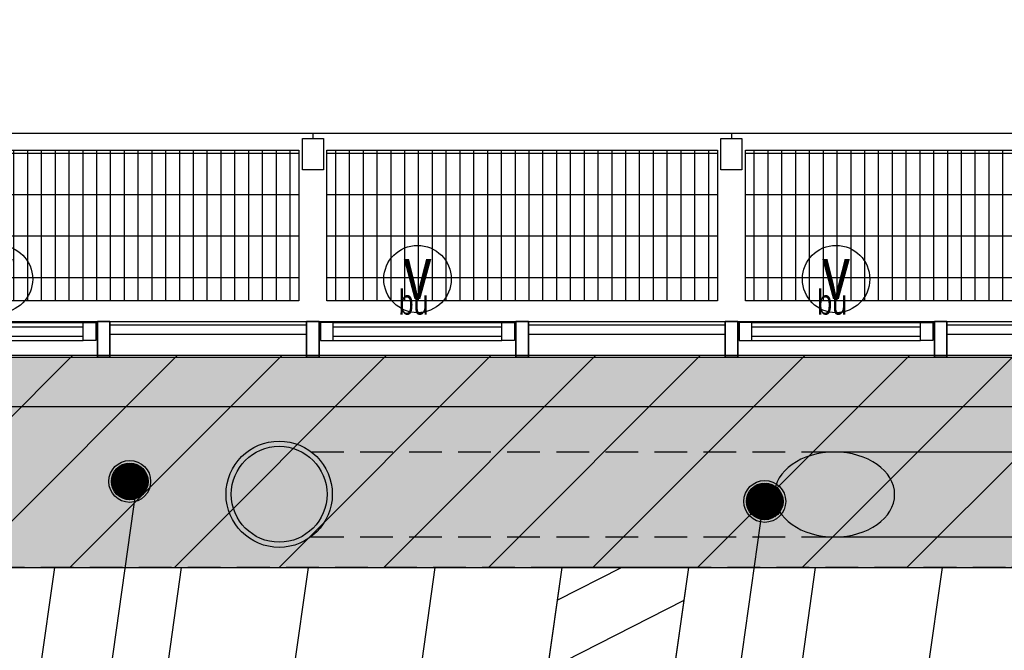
# Model space of a CAD drawing. Header units: millimetres. Extents: x -4107 to 114693, y -37499 to 54671.
# Tile 26 of 156: x 35820 to 40525, y 35699 to 38713. Entities that reach past the tile are written whole.
import ezdxf
from ezdxf.enums import TextEntityAlignment as Align

# ---------------------------------------------------------------- set-up
doc = ezdxf.new("R2010")
doc.units = ezdxf.units.MM
doc.header["$LTSCALE"] = 50
doc.linetypes.add('XREF_06_werkset$0$B0702', pattern=[4.6875, 3.125, -1.5625])
for name, color, linetype in [('FOK_ BRANDSLANGHASPELS', 2, 'Continuous'), ('XREF_06_PLAFOND$0$AA00VV4-_SOLID252', 254, 'Continuous'), ('XREF_06_PLAFOND$0$AA45----_PLAFONDAFW', 1, 'Continuous'), ('XREF_06_PLAFOND$0$AI45----_PLAFONDAFW', 2, 'Continuous'), ('XREF_06_Sprinkler installatie$0$WL$1----', 3, 'Continuous'), ('XREF_06_Sprinkler installatie$0$WL524---', 4, 'Continuous'), ('XREF_06_Sprinkler installatie$0$WL6516--', 4, 'Continuous'), ('XREF_06_werkset$0$AA23NH2-_STAAL', 242, 'Continuous'), ('XREF_06_werkset$0$AI28XH2-_STAAL', 1, 'Continuous'), ('XREF_06_werkset$0$AI31----_BUITENKOZ', 242, 'Continuous'), ('XREF_06_werkset$0$AI31XH4-_ALUMINIUM', 242, 'Continuous'), ('XREF_06_werkset$0$AI32XI--_HOUT', 242, 'Continuous'), ('XREF_06_werkset$0$AI35----_PLAFONDS', 242, 'Continuous'), ('XREF_06_werkset$0$AL$1A---_ALGEMEEN', 7, 'Continuous'), ('XREF_06_werkset$0$AL21RO0-_GLASPLAAT', 2, 'Continuous'), ('XREF_06_werkset$0$AL23NH2-_STAAL', 1, 'Continuous'), ('XREF_06_werkset$0$AL28XH2-_STAAL', 4, 'Continuous'), ('XREF_06_werkset$0$AL31----_BUITENKOZ', 2, 'Continuous'), ('XREF_06_werkset$0$AL31XH4-_ALUMINIUM', 2, 'Continuous'), ('XREF_06_werkset$0$AT$1A---_ALGEMEEN', 7, 'Continuous'), ('XREF_06_werkset$0$AT$8A---_HULPLIJNEN', 241, 'Continuous')]:
    doc.layers.add(name, color=color, linetype=linetype)
doc.styles.add('XREF_06_Sprinkler installatie$0$Standard', font='txt')
doc.styles.add('XREF_06_werkset$0$00_100', font='ABTPR.SHX', dxfattribs={"width": 0.8, "height": 120})
doc.styles.add('XREF_06_werkset$0$02_100', font='B-GBP.SHX', dxfattribs={"width": 0.8, "height": 250})

# ---------------------------------------------------------------- blocks, each defined once
blk = doc.blocks.new('XREF_06_Sprinkler installatie$0$SP-KOP02')
at = {"color": 0, "linetype": 'Continuous'}
for p, q in [((-0.875, -0.023), (0.023, 0.875)), ((-0.847, -0.219), (0.219, 0.847)), ((-0.843, 0.233), (-0.233, 0.843)), ((-0.786, -0.383), (0.383, 0.786)), ((-0.702, -0.523), (0.523, 0.702)), ((-0.595, -0.641), (0.641, 0.595)), ((-0.469, -0.739), (0.739, 0.469)), ((-0.32, -0.815), (0.815, 0.32)), ((-0.144, -0.863), (0.863, 0.144)), ((0.072, -0.872), (0.872, -0.072)), ((0.381, -0.788), (0.788, -0.381))]:
    blk.add_line(p, q, dxfattribs=at)
at = {"color": 0, "linetype": 'Continuous', "const_width": 0.875}
blk.add_lwpolyline([(-0.438, 0, 1), (0.438, 0, 1)], format="xyb", close=True, dxfattribs=at)
at = {"color": 0, "linetype": 'Continuous'}
for radius in [1, 0.875]:
    blk.add_circle((0, 0), radius, dxfattribs=at)
at = {"color": 0, "linetype": 'Continuous', "style": 'XREF_06_Sprinkler installatie$0$Standard', "flags": 1}
for tag, p in [('SP_MATCODE', (2, 2)), ('SP_TEMP', (2, -3)), ('SP_DOORL', (2, -5)), ('SP_KFACT', (2, -7)), ('SP_SPRHK', (2, -9)), ('SP_KLEP', (2, -11))]:
    blk.add_attdef(tag, p, '', height=1, dxfattribs=at)
blk = doc.blocks.new('XREF_06_Sprinkler installatie')
at = {"layer": 'XREF_06_Sprinkler installatie$0$WL$1----'}
h = blk.add_hatch(dxfattribs=at)
h.set_pattern_fill('JIS_WOOD', color=256, scale=500, style=0)
h.set_pattern_definition([(45, (0, -36464.7), (-250, 250), [])])
h.paths.add_polyline_path([(30743.8, 36094.7), (95370.7, 36094.7), (86389.5, -27327.7), (59723.1, -18673.6), (68740.5, 7763.6), (69241.7, 10785.2), (68849, 13405.9), (67638.6, 16023.5), (65645.6, 18159.9), (63178.4, 19545.4), (60388.2, 20131.5), (28895, 21976)], flags=16)
h.paths.add_polyline_path([(29853.9, 37108.7), (96538.4, 37108.7), (87224.3, -28664.7), (58653.6, -19392.5), (68002.1, 8015.3), (68349.5, 9912.5), (68461.1, 10706.3), (68321.4, 11469.3), (68229.8, 12765.7), (68109.2, 13218.5), (67906.9, 13527.4), (67399.1, 14920.6), (67172.5, 15065.3), (66709.9, 15980.2), (66021.2, 16693), (65104.6, 17592.2), (63974.8, 18325.8), (62832.6, 18841.7), (59822.5, 19383.9), (28023.7, 21252.6)])
for points in [[(29853.9, 37108.7), (96538.4, 37108.7), (87224.3, -28664.7), (58653.6, -19392.5), (68002.1, 8015.3), (68349.5, 9912.5), (68461.1, 10706.3), (68321.4, 11469.3), (68229.8, 12765.7), (68109.2, 13218.5), (67906.9, 13527.4), (67399.1, 14920.6), (67172.5, 15065.3), (66709.9, 15980.2), (66021.2, 16693), (65104.6, 17592.2), (63974.8, 18325.8), (62832.6, 18841.7), (59822.5, 19383.9), (28023.7, 21252.6)], [(30743.8, 36094.7), (95370.7, 36094.7), (86389.5, -27327.7), (59723.1, -18673.6), (68740.5, 7763.6), (69241.7, 10785.2), (68849, 13405.9), (67638.6, 16023.5), (65645.6, 18159.9), (63178.4, 19545.4), (60388.2, 20131.5), (28895, 21976)]]:
    blk.add_lwpolyline(points, close=True, dxfattribs=at)
at = {"layer": 'XREF_06_Sprinkler installatie$0$WL524---'}
for p, q in [((36377.2, 36475), (36049.2, 34159.2)), ((39372.7, 36406.3), (38985.1, 33669.3))]:
    blk.add_line(p, q, dxfattribs=at)
at = {"layer": 'XREF_06_Sprinkler installatie$0$WL6516--', "xscale": 99.9999999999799, "yscale": 100, "zscale": 100, "rotation": 7.589429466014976}
for p in [(36345.7, 36505.8), (39380.2, 36410.3)]:
    blk.add_blockref('XREF_06_Sprinkler installatie$0$SP-KOP02', p, dxfattribs=at)
blk = doc.blocks.new('XREF_06_PLAFOND')
at = {"layer": 'XREF_06_PLAFOND$0$AA00VV4-_SOLID252'}
h = blk.add_hatch(color=256, dxfattribs=at)
edge = h.paths.add_edge_path()
edge.add_line((87220.1, -28652.8), (96531.3, 37099.7))
edge.add_line((96531.3, 37099.7), (29925.1, 37099.7))
edge.add_line((29925.1, 37099.7), (27765.5, 20607.3))
edge.add_line((27765.5, 20607.3), (31097.5, 20428.6))
edge.add_line((31097.5, 20428.6), (31103.1, 20519.4))
edge.add_line((31103.1, 20519.4), (31163, 20516.2))
edge.add_line((31163, 20516.2), (31182.2, 20829.6))
edge.add_line((31182.2, 20829.6), (60332.4, 19103.1))
edge.add_arc((59884.7, 10785.2), 8330, -18.83392, 86.91943, ccw=False)
edge.add_line((67768.7, 8096), (58457.3, -19218.5))
edge.add_line((58457.3, -19218.5), (58452.6, -19217))
edge.add_line((58452.6, -19217), (58423.3, -19307.3))
edge.add_line((58423.3, -19307.3), (87220.1, -28652.8))
edge = h.paths.add_edge_path(flags=16)
edge.add_arc((59884.7, 10785.2), 9330, 341.17597, 446.61048)
edge.add_line((60436.4, 20098.9), (31243.3, 21827.8))
edge.add_line((31243.3, 21827.8), (28955.1, 21950.5))
edge.add_line((28955.1, 21950.5), (30807, 36094.7))
edge.add_line((30807, 36094.7), (95373.9, 36094.7))
edge.add_line((95373.9, 36094.7), (86392.8, -27327.7))
edge.add_line((86392.8, -27327.7), (59702.3, -18665.8))
edge.add_line((59702.3, -18665.8), (68715.7, 7774.7))
at = {"layer": 'XREF_06_PLAFOND$0$AA45----_PLAFONDAFW'}
h = blk.add_hatch(dxfattribs=at)
h.set_pattern_fill('ANSI31', color=256, scale=2200, angle=342.02, style=0)
h.set_pattern_definition([(27.02, (0, 0), (-124.9329, 244.9832), [])])
h.paths.add_polyline_path([(37634.9, 30612.6), (38329.8, 31240.4), (39017.2, 36094.7), (38411.2, 36094.7)])
at = {"layer": 'XREF_06_PLAFOND$0$AI45----_PLAFONDAFW'}
h = blk.add_hatch(dxfattribs=at)
h.set_pattern_fill('_USER,_O', color=256, scale=1800, pattern_type=0)
h.set_pattern_definition([(351.94, (60508.5, -17546.5), (252.38, 1782.22), [])])
edge = h.paths.add_edge_path(flags=16)
edge.add_arc((41622.2, 26897.4), 5449.9, 0, 180)
edge.add_arc((41622.2, 26897.4), 5449.9, 180, 360)
h.paths.add_polyline_path([(49833.5, 30277.3), (51633.5, 30277.3), (51633.5, 27677.3), (49833.5, 27677.3)], flags=16)
edge = h.paths.add_edge_path(flags=16)
edge.add_arc((86127.3, 26613.5), 3800, 0, 180)
edge.add_arc((86127.3, 26613.5), 3800, 180, 360)
edge = h.paths.add_edge_path(flags=16)
edge.add_arc((74998.8, -10766.8), 5450, 0, 180)
edge.add_arc((74998.8, -10766.8), 5450, 180, 360)
edge = h.paths.add_edge_path()
edge.add_arc((59888.1, 10791.1), 9323.9, 341.24236, 446.62909)
edge.add_line((60436.4, 20098.9), (31243.3, 21827.8))
edge.add_line((31243.3, 21827.8), (28955.1, 21950.5))
edge.add_line((28955.1, 21950.5), (30807, 36094.7))
edge.add_line((30807, 36094.7), (95373.9, 36094.7))
edge.add_line((95373.9, 36094.7), (86392.8, -27327.7))
edge.add_line((86392.8, -27327.7), (59702.3, -18665.8))
edge.add_line((59702.3, -18665.8), (68716.8, 7792.9))
h = blk.add_hatch(dxfattribs=at)
h.set_pattern_fill('_USER,_O', color=256, scale=600, angle=90, pattern_type=0)
h.set_pattern_definition([(81.94, (95317.84, 35698.9), (-594.073, 84.126), [])])
edge = h.paths.add_edge_path(flags=16)
edge.add_arc((86127.3, 26613.5), 3800, 0, 360)
edge = h.paths.add_edge_path(flags=16)
edge.add_arc((74998.8, -10766.8), 5450, 0, 360)
edge = h.paths.add_edge_path(flags=16)
edge.add_arc((41622.2, 26897.4), 5449.9, 0, 360)
h.paths.add_polyline_path([(49933.5, 30177.3), (51533.5, 30177.3), (51533.5, 27777.3), (49933.5, 27777.3)], flags=16)
edge = h.paths.add_edge_path()
edge.add_arc((59888.1, 10791.1), 9323.9, 341.24236, 446.62909)
edge.add_line((60436.4, 20098.9), (31243.3, 21827.8))
edge.add_line((31243.3, 21827.8), (28955.1, 21950.5))
edge.add_line((28955.1, 21950.5), (30807, 36094.7))
edge.add_line((30807, 36094.7), (95373.9, 36094.7))
edge.add_line((95373.9, 36094.7), (86392.8, -27327.7))
edge.add_line((86392.8, -27327.7), (59702.3, -18665.8))
edge.add_line((59702.3, -18665.8), (68716.8, 7792.9))
at = {"layer": 'XREF_06_PLAFOND$0$AA45----_PLAFONDAFW'}
blk.add_lwpolyline([(37634.9, 30612.6), (38329.8, 31240.4), (39017.2, 36094.7), (38411.2, 36094.7)], close=True, dxfattribs=at)
blk = doc.blocks.new('XREF_06_werkset$0$281B508F')
for radius in [254, 229]:
    blk.add_circle((0, 0), radius)
blk = doc.blocks.new('XREF_06_werkset$0$V-H-28X00B_09145B1')
at = {"layer": 'XREF_06_werkset$0$AI28XH2-_STAAL', "linetype": 'XREF_06_werkset$0$B0702'}
for p, q in [((37212.4, 36647.7), (39718.9, 36647.7)), ((37212.4, 36241.7), (39718.9, 36241.7))]:
    blk.add_line(p, q, dxfattribs=at)
at = {"layer": 'XREF_06_werkset$0$AI28XH2-_STAAL'}
for p, q in [((39711.9, 36647.7), (41261.9, 36647.7)), ((39711.9, 36241.7), (41261.9, 36241.7))]:
    blk.add_line(p, q, dxfattribs=at)
at = {"layer": 'XREF_06_werkset$0$AL28XH2-_STAAL', "extrusion": (0, 0, -1)}
blk.add_ellipse((39713.9, 36443.4), major_axis=(287.1, 0), ratio=0.707107, dxfattribs=at)
at = {"layer": 'XREF_06_werkset$0$AL28XH2-_STAAL'}
blk.add_blockref('XREF_06_werkset$0$281B508F', (37059.8, 36444.7), dxfattribs=at)
blk = doc.blocks.new('XREF_06_werkset$0$V-K-39-003Y_B09145W02')
at = {"color": 0, "linetype": 'ByBlock'}
blk.add_lwpolyline([(-60, -9), (-60, 161), (0, 161), (0, -9)], close=True, dxfattribs=at)
blk = doc.blocks.new('XREF_06_werkset$0$V-K-39-003_B09145W02')
at = {"color": 0, "linetype": 'ByBlock'}
blk.add_lwpolyline([(60, -9), (60, 161), (0, 161), (0, -9)], close=True, dxfattribs=at)
blk = doc.blocks.new('XREF_06_werkset$0$V-K-39-005Y_B09145W02')
at = {"color": 0}
blk.add_lwpolyline([(-67, 0), (-67, 85), (0, 85), (0, 0)], close=True, dxfattribs=at)
blk = doc.blocks.new('XREF_06_werkset$0$V-K-39-005_B09145W02')
at = {"color": 0}
blk.add_lwpolyline([(67, 0), (67, 85), (0, 85), (0, 0)], close=True, dxfattribs=at)
blk = doc.blocks.new('XREF_06_werkset$0$V-H-31-00J_B09145W02')
at = {"layer": 'XREF_06_werkset$0$AI31XH4-_ALUMINIUM'}
for p, q in [((60, 80.5), (1000, 80.5)), ((127, 75.5), (933, 75.5)), ((127, -9.5), (933, -9.5)), ((60, -89.5), (1000, -89.5))]:
    blk.add_line(p, q, dxfattribs=at)
at = {"layer": 'XREF_06_werkset$0$AL$1A---_ALGEMEEN'}
blk.add_circle((530, 284), 161, dxfattribs=at)
at = {"layer": 'XREF_06_werkset$0$AL31XH4-_ALUMINIUM'}
for p, q in [((127, 55.5), (933, 55.5)), ((127, 10.5), (933, 10.5))]:
    blk.add_line(p, q, dxfattribs=at)
for name, p in [('XREF_06_werkset$0$V-K-39-003_B09145W02', (0, -80.5)), ('XREF_06_werkset$0$V-K-39-003Y_B09145W02', (1060, -80.5))]:
    blk.add_blockref(name, p, dxfattribs=at)
at = {"layer": 'XREF_06_werkset$0$AL31XH4-_ALUMINIUM', "xscale": 0.8955223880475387}
for name, p in [('XREF_06_werkset$0$V-K-39-005_B09145W02', (67, -9.5)), ('XREF_06_werkset$0$V-K-39-005Y_B09145W02', (993, -9.5))]:
    blk.add_blockref(name, p, dxfattribs=at)
at = {"layer": 'XREF_06_werkset$0$AT$1A---_ALGEMEEN', "color": 7, "style": 'XREF_06_werkset$0$02_100', "width": 0.8}
blk.add_text('v', height=250, dxfattribs=at).set_placement((530, 312.8), align=Align.MIDDLE_CENTER)
at = {"layer": 'XREF_06_werkset$0$AT$8A---_HULPLIJNEN', "color": 1, "style": 'XREF_06_werkset$0$00_100', "width": 0.8}
blk.add_text('bu', height=120, dxfattribs=at).set_placement((440.1, 113.8))
blk = doc.blocks.new('XREF_06_werkset$0$V-H-31-00K_B09145W02')
at = {"layer": 'XREF_06_werkset$0$AI31----_BUITENKOZ'}
for p, q in [((60, 80.5), (1000, 80.5)), ((60, -89.5), (1000, -89.5))]:
    blk.add_line(p, q, dxfattribs=at)
at = {"layer": 'XREF_06_werkset$0$AL31----_BUITENKOZ'}
for p, q in [((60, 65.5), (1000, 65.5)), ((60, 20.5), (1000, 20.5))]:
    blk.add_line(p, q, dxfattribs=at)
for name, p in [('XREF_06_werkset$0$V-K-39-003_B09145W02', (0, -80.5)), ('XREF_06_werkset$0$V-K-39-003Y_B09145W02', (1060, -80.5))]:
    blk.add_blockref(name, p, dxfattribs=at)
blk = doc.blocks.new('XREF_06_werkset$0$281KOF8D')
blk.add_lwpolyline([(-50, -75), (50, -75), (50, 75), (-50, 75)], close=True)
blk = doc.blocks.new('XREF_06_werkset$0$V-H-00-01ZX_09145B1')
at = {"layer": 'XREF_06_werkset$0$AA23NH2-_STAAL', "color": 13}
for p, q in [((67, 805.2), (1933, 805.2)), ((107.9, 820), (107.9, 100)), ((173.9, 820), (173.9, 100)), ((239.9, 820), (239.9, 100)), ((305.9, 820), (305.9, 100)), ((371.9, 820), (371.9, 100)), ((437.9, 820), (437.9, 100)), ((503.9, 820), (503.9, 100)), ((569.9, 820), (569.9, 100)), ((635.9, 820), (635.9, 100)), ((701.9, 820), (701.9, 100)), ((767.9, 820), (767.9, 100)), ((833.9, 820), (833.9, 100)), ((899.9, 820), (899.9, 100)), ((965.9, 820), (965.9, 100)), ((1031.9, 820), (1031.9, 100)), ((1097.9, 820), (1097.9, 100)), ((1163.9, 820), (1163.9, 100)), ((1229.9, 820), (1229.9, 100)), ((1295.9, 820), (1295.9, 100)), ((1361.9, 820), (1361.9, 100)), ((1427.9, 820), (1427.9, 100)), ((1493.9, 820), (1493.9, 100)), ((1559.9, 820), (1559.9, 100)), ((1625.9, 820), (1625.9, 100)), ((1691.9, 820), (1691.9, 100)), ((1757.9, 820), (1757.9, 100)), ((1823.9, 820), (1823.9, 100)), ((1889.9, 820), (1889.9, 100)), ((67, 607.2), (1933, 607.2)), ((67, 409.2), (1933, 409.2)), ((67, 211.2), (1933, 211.2))]:
    blk.add_line(p, q, dxfattribs=at)
at = {"layer": 'XREF_06_werkset$0$AI28XH2-_STAAL'}
for p, q in [((-50, 901), (50, 901)), ((1950, 901), (2050, 901))]:
    blk.add_line(p, q, dxfattribs=at)
at = {"layer": 'XREF_06_werkset$0$AL21RO0-_GLASPLAAT', "color": 3}
blk.add_lwpolyline([(0, 900), (2000, 900)], dxfattribs=at)
at = {"layer": 'XREF_06_werkset$0$AL23NH2-_STAAL'}
blk.add_lwpolyline([(1933, 100), (67, 100), (67, 820), (67, 820), (67, 820), (1933, 820), (1933, 100), (1933, 100)], close=True, dxfattribs=at)
at = {"layer": 'XREF_06_werkset$0$AL28XH2-_STAAL'}
for p, q in [((0, 901), (0, 875)), ((2000, 901), (2000, 875))]:
    blk.add_line(p, q, dxfattribs=at)
at = {"layer": 'XREF_06_werkset$0$AL28XH2-_STAAL', "xscale": -1}
for p in [(0, 800), (2000, 800)]:
    blk.add_blockref('XREF_06_werkset$0$281KOF8D', p, dxfattribs=at)
blk = doc.blocks.new('XREF_06_werkset')
at = {"layer": 'XREF_06_werkset$0$AI32XI--_HOUT'}
blk.add_line((30071.3, 36864.7), (96260.2, 36864.3), dxfattribs=at)
at = {"layer": 'XREF_06_werkset$0$AI35----_PLAFONDS', "linetype": 'XREF_06_werkset$0$B0702'}
blk.add_lwpolyline([(68715.7, 7774.7), (59702.3, -18665.8), (86392.8, -27327.7), (95373.9, 36094.7), (30807, 36094.7), (28955, 21950.5), (31243.3, 21827.8), (60436.4, 20098.9, -0.495504)], format="xyb", close=True, dxfattribs=at)
for name, p in [('XREF_06_werkset$0$V-H-00-01ZX_09145B1', (35220.9, 37269.7)), ('XREF_06_werkset$0$V-H-00-01ZX_09145B1', (37220.9, 37269.7)), ('XREF_06_werkset$0$V-H-00-01ZX_09145B1', (39220.9, 37269.7)), ('XREF_06_werkset$0$V-H-31-00J_B09145W02', (35190.9, 37189.2)), ('XREF_06_werkset$0$V-H-31-00J_B09145W02', (37190.9, 37189.2)), ('XREF_06_werkset$0$V-H-31-00J_B09145W02', (39190.9, 37189.2)), ('XREF_06_werkset$0$V-H-31-00K_B09145W02', (36190.9, 37189.2)), ('XREF_06_werkset$0$V-H-31-00K_B09145W02', (38190.9, 37189.2)), ('XREF_06_werkset$0$V-H-31-00K_B09145W02', (40190.9, 37189.2)), ('XREF_06_werkset$0$V-H-28X00B_09145B1', (0, 0))]:
    blk.add_blockref(name, p)
blk = doc.blocks.new('A$C4D8164B4')
at = {"layer": 'FOK_ BRANDSLANGHASPELS', "color": 2}
blk.add_circle((20000, 20000), 20000, dxfattribs=at)

msp = doc.modelspace()

# ---------------------------------------------------------------- block references
for name in ['XREF_06_werkset', 'XREF_06_PLAFOND', 'XREF_06_PLAFOND', 'XREF_06_Sprinkler installatie', 'XREF_06_Sprinkler installatie']:
    msp.add_blockref(name, (0, 0))
at = {"layer": 'FOK_ BRANDSLANGHASPELS', "color": 5}
msp.add_blockref('A$C4D8164B4', (17554.1, 14671.5), dxfattribs=at)

doc.saveas('drawing.dxf')
